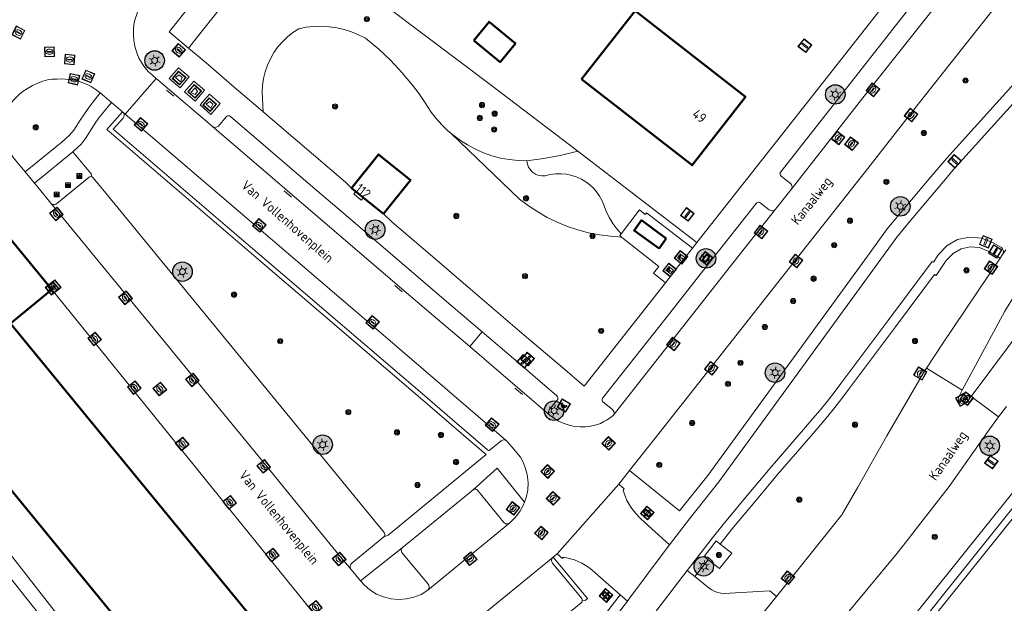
# Model space of a CAD drawing. Header units: metres. Extents: x 94279 to 96109, y 461866 to 463040.
# Tile 77 of 175: x 94889 to 94990, y 462732 to 462792. Entities that reach past the tile are written whole.
import ezdxf
from ezdxf.enums import TextEntityAlignment as Align

# ---------------------------------------------------------------- set-up
doc = ezdxf.new("R2010")
doc.units = ezdxf.units.M
doc.layers.get('0').update_dxf_attribs({"linetype": 'CONTINUOUS'})
for name, color, linetype, lineweight in [('B-WE-OV-LICHTMAST', 252, 'CONTINUOUS', 25), ('B_BEBOUWINGSGRENS_0', 132, 'CONTINUOUS', 50), ('B_LUIFEL_1', 132, 'CONTINUOUS', 50), ('G_GRENS_ALGEMEEN_0', 251, 'CONTINUOUS', 13), ('Q_AFVAL_APART_PLAATS_0', 251, 'CONTINUOUS', 13), ('Q_BETAALAUTOMAAT_0', 251, 'CONTINUOUS', 13), ('Q_BOOM_0', 251, 'CONTINUOUS', 13), ('Q_BRANDKRAAN_0', 251, 'CONTINUOUS', 13), ('Q_DRUKKNOPPAAL_0', 251, 'CONTINUOUS', 13), ('Q_ELEKTRAKAST_0', 251, 'CONTINUOUS', 13), ('Q_FIETSENREK_0', 251, 'CONTINUOUS', 13), ('Q_GASPUT_0', 251, 'CONTINUOUS', 13), ('Q_INSPECTIE_OF_RIOOLPUT_0', 251, 'CONTINUOUS', 13), ('Q_KOLK_0', 251, 'CONTINUOUS', 13), ('Q_LICHTMAST_0', 251, 'CONTINUOUS', 13), ('Q_LIJNAFWATERING_LIJN_0', 251, 'CONTINUOUS', 13), ('Q_OPLAADPAAL_0', 251, 'CONTINUOUS', 13), ('Q_PAAL_ALGEMEEN_0', 251, 'CONTINUOUS', 13), ('Q_STRAATNAAMBORD_0', 251, 'CONTINUOUS', 13), ('Q_VERKEERSBORDPAAL_0', 251, 'CONTINUOUS', 13), ('Q_VERKEERSREGELINSTALLATIEPA00', 251, 'CONTINUOUS', 13), ('Q_VLAGGENMAST_0', 251, 'CONTINUOUS', 13), ('T_CULTUURGRENS_0', 251, 'CONTINUOUS', 13), ('T_HAAG_0', 251, 'CONTINUOUS', 13), ('V_WEGGRENS_0', 251, 'CONTINUOUS', 13), ('W_WATERGRENS_0', 251, 'CONTINUOUS', 13), ('Z_GBKN_HUISNUMMER_0', 251, 'CONTINUOUS', 13), ('Z_STRAATNAAM_0', 251, 'CONTINUOUS', 13)]:
    doc.layers.add(name, color=color, linetype=linetype, lineweight=lineweight)
doc.styles.get("Standard").update_dxf_attribs({"font": 'isocp.shx'})

# ---------------------------------------------------------------- blocks, each defined once
blk = doc.blocks.new('Q_LICHTMAST')
for points in [[(-0.26, 0.15), (-0.52, 0.3)], [(0, 0.3), (0, 0.6)], [(0.26, 0.15), (0.52, 0.3)], [(-0.26, -0.15), (-0.52, -0.3)], [(0, -0.3), (0, -0.6)], [(0.26, -0.15), (0.52, -0.3)]]:
    blk.add_lwpolyline(points)
blk.add_circle((0, 0), 0.3)
blk = doc.blocks.new('Q_VERKEERSREGELINSTALLATIEPAAL')
for points in [[(-0.5, 0.5), (0.5, 0.5), (0.5, -0.5), (-0.5, -0.5)], [(-0.08, 0.33), (0.07, 0.33), (0.07, -0.33), (-0.08, -0.33)]]:
    blk.add_lwpolyline(points, close=True)
blk.add_lwpolyline([(-0.44, 0.46), (0.44, 0.46, -0.414214), (0.46, 0.44), (0.46, -0.44, -0.414214), (0.44, -0.46), (-0.44, -0.46, -0.414214), (-0.46, -0.44), (-0.46, 0.44), (-0.46, 0.44), (-0.46, 0.45), (-0.46, 0.45), (-0.46, 0.45), (-0.46, 0.45), (-0.46, 0.45), (-0.46, 0.45), (-0.46, 0.46), (-0.46, 0.46), (-0.46, 0.46), (-0.45, 0.46), (-0.45, 0.46), (-0.45, 0.46), (-0.45, 0.46), (-0.45, 0.46), (-0.45, 0.46), (-0.44, 0.46), (-0.44, 0.46)], format="xyb")
blk = doc.blocks.new('Q_VERKEERSBORDPAAL')
for points in [[(-0.5, 0.5), (0.5, 0.5), (0.5, -0.5), (-0.5, -0.5)], [(-0.08, 0.33), (0.07, 0.33), (0.07, -0.33), (-0.08, -0.33)]]:
    blk.add_lwpolyline(points, close=True)
blk.add_lwpolyline([(-0.44, 0.46), (0.44, 0.46, -0.414214), (0.46, 0.44), (0.46, -0.44, -0.414214), (0.44, -0.46), (-0.44, -0.46, -0.414214), (-0.46, -0.44), (-0.46, 0.44), (-0.46, 0.44), (-0.46, 0.45), (-0.46, 0.45), (-0.46, 0.45), (-0.46, 0.45), (-0.46, 0.45), (-0.46, 0.45), (-0.46, 0.46), (-0.46, 0.46), (-0.46, 0.46), (-0.45, 0.46), (-0.45, 0.46), (-0.45, 0.46), (-0.45, 0.46), (-0.45, 0.46), (-0.45, 0.46), (-0.44, 0.46), (-0.44, 0.46)], format="xyb")
blk = doc.blocks.new('Q_DRUKKNOPPAAL')
for points in [[(-0.5, 0.5), (0.5, 0.5), (0.5, -0.5), (-0.5, -0.5)], [(-0.08, 0.33), (0.07, 0.33), (0.07, -0.33), (-0.08, -0.33)]]:
    blk.add_lwpolyline(points, close=True)
blk.add_lwpolyline([(-0.44, 0.46), (0.44, 0.46, -0.414214), (0.46, 0.44), (0.46, -0.44, -0.414214), (0.44, -0.46), (-0.44, -0.46, -0.414214), (-0.46, -0.44), (-0.46, 0.44), (-0.46, 0.44), (-0.46, 0.45), (-0.46, 0.45), (-0.46, 0.45), (-0.46, 0.45), (-0.46, 0.45), (-0.46, 0.45), (-0.46, 0.46), (-0.46, 0.46), (-0.46, 0.46), (-0.45, 0.46), (-0.45, 0.46), (-0.45, 0.46), (-0.45, 0.46), (-0.45, 0.46), (-0.45, 0.46), (-0.44, 0.46), (-0.44, 0.46)], format="xyb")
blk = doc.blocks.new('Q_VLAGGENMAST')
for points in [[(-0.5, 0.5), (0.5, 0.5), (0.5, -0.5), (-0.5, -0.5)], [(-0.08, 0.33), (0.07, 0.33), (0.07, -0.33), (-0.08, -0.33)]]:
    blk.add_lwpolyline(points, close=True)
blk.add_lwpolyline([(-0.44, 0.46), (0.44, 0.46, -0.414214), (0.46, 0.44), (0.46, -0.44, -0.414214), (0.44, -0.46), (-0.44, -0.46, -0.414214), (-0.46, -0.44), (-0.46, 0.44), (-0.46, 0.44), (-0.46, 0.45), (-0.46, 0.45), (-0.46, 0.45), (-0.46, 0.45), (-0.46, 0.45), (-0.46, 0.45), (-0.46, 0.46), (-0.46, 0.46), (-0.46, 0.46), (-0.45, 0.46), (-0.45, 0.46), (-0.45, 0.46), (-0.45, 0.46), (-0.45, 0.46), (-0.45, 0.46), (-0.44, 0.46), (-0.44, 0.46)], format="xyb")
blk = doc.blocks.new('Q_PAAL_ALGEMEEN')
for points in [[(-0.5, 0.5), (0.5, 0.5), (0.5, -0.5), (-0.5, -0.5)], [(-0.08, 0.33), (0.07, 0.33), (0.07, -0.33), (-0.08, -0.33)]]:
    blk.add_lwpolyline(points, close=True)
blk.add_lwpolyline([(-0.44, 0.46), (0.44, 0.46, -0.414214), (0.46, 0.44), (0.46, -0.44, -0.414214), (0.44, -0.46), (-0.44, -0.46, -0.414214), (-0.46, -0.44), (-0.46, 0.44), (-0.46, 0.44), (-0.46, 0.45), (-0.46, 0.45), (-0.46, 0.45), (-0.46, 0.45), (-0.46, 0.45), (-0.46, 0.45), (-0.46, 0.46), (-0.46, 0.46), (-0.46, 0.46), (-0.45, 0.46), (-0.45, 0.46), (-0.45, 0.46), (-0.45, 0.46), (-0.45, 0.46), (-0.45, 0.46), (-0.44, 0.46), (-0.44, 0.46)], format="xyb")
blk = doc.blocks.new('Q_KOLK')
blk.add_lwpolyline([(-0.5, 0.5), (0.5, 0.5), (0.5, -0.5), (-0.5, -0.5)], close=True)
for points in [[(-0.44, 0.46), (0.44, 0.46, -0.414214), (0.46, 0.44), (0.46, -0.44, -0.414214), (0.44, -0.46), (-0.44, -0.46, -0.414214), (-0.46, -0.44), (-0.46, 0.44, -0.414214), (-0.44, 0.46)], [(-0.34, 0.1, 0.380426), (-0.28, -0.18)], [(-0.01, 0.27, 0.240218), (-0.34, 0.1)], [(-0.19, 0.04, 0.853344), (-0.19, -0.03)], [(0.33, 0.11, 0.240191), (-0.01, 0.27)], [(0.18, -0.03, 0.849746), (0.18, 0.04)], [(0.27, -0.18, 0.380426), (0.33, 0.11)], [(-0.28, -0.18, 0.148452), (0.01, -0.26)], [(0.01, -0.26, 0.131742), (0.27, -0.18)]]:
    blk.add_lwpolyline(points, format="xyb")
for points in [[(-0.19, 0.04), (0.18, 0.04)], [(0.18, -0.03), (-0.19, -0.03)]]:
    blk.add_lwpolyline(points)
blk = doc.blocks.new('Q_INSPECTIE_OF_RIOOLPUT')
blk.add_lwpolyline([(-0.5, 0.5), (0.5, 0.5), (0.5, -0.5), (-0.5, -0.5)], close=True)
for points in [[(-0.44, 0.46), (0.44, 0.46, -0.414214), (0.46, 0.44), (0.46, -0.44, -0.414214), (0.44, -0.46), (-0.44, -0.46, -0.414214), (-0.46, -0.44), (-0.46, 0.44), (-0.46, 0.44), (-0.46, 0.45), (-0.46, 0.45), (-0.46, 0.45), (-0.46, 0.45), (-0.46, 0.45), (-0.46, 0.45), (-0.46, 0.46), (-0.46, 0.46), (-0.46, 0.46), (-0.45, 0.46), (-0.45, 0.46), (-0.45, 0.46), (-0.45, 0.46), (-0.45, 0.46), (-0.45, 0.46), (-0.44, 0.46), (-0.44, 0.46)], [(-0.34, 0.1, 0.380426), (-0.28, -0.18)], [(-0.01, 0.27, 0.240218), (-0.34, 0.1)], [(-0.19, 0.04, 0.853344), (-0.19, -0.03)], [(0.33, 0.11, 0.240191), (-0.01, 0.27)], [(0.18, -0.03, 0.849746), (0.18, 0.04)], [(0.27, -0.18, 0.380426), (0.33, 0.11)], [(-0.28, -0.18, 0.148452), (0.01, -0.26)], [(0.01, -0.26, 0.131742), (0.27, -0.18)]]:
    blk.add_lwpolyline(points, format="xyb")
for points in [[(-0.19, 0.04), (0.18, 0.04)], [(0.18, -0.03), (-0.19, -0.03)]]:
    blk.add_lwpolyline(points)
blk = doc.blocks.new('Q_GASPUT')
blk.add_lwpolyline([(-0.5, 0.5), (0.5, 0.5), (0.5, -0.5), (-0.5, -0.5)], close=True)
for points in [[(-0.44, 0.46), (0.44, 0.46, -0.414214), (0.46, 0.44), (0.46, -0.44, -0.414214), (0.44, -0.46), (-0.44, -0.46, -0.414214), (-0.46, -0.44), (-0.46, 0.44), (-0.46, 0.44), (-0.46, 0.45), (-0.46, 0.45), (-0.46, 0.45), (-0.46, 0.45), (-0.46, 0.45), (-0.46, 0.45), (-0.46, 0.46), (-0.46, 0.46), (-0.46, 0.46), (-0.45, 0.46), (-0.45, 0.46), (-0.45, 0.46), (-0.45, 0.46), (-0.45, 0.46), (-0.45, 0.46), (-0.44, 0.46), (-0.44, 0.46)], [(-0.34, 0.1, 0.380426), (-0.28, -0.18)], [(-0.01, 0.27, 0.240218), (-0.34, 0.1)], [(-0.19, 0.04, 0.853344), (-0.19, -0.03)], [(0.33, 0.11, 0.240191), (-0.01, 0.27)], [(0.18, -0.03, 0.849746), (0.18, 0.04)], [(0.27, -0.18, 0.380426), (0.33, 0.11)], [(-0.28, -0.18, 0.148452), (0.01, -0.26)], [(0.01, -0.26, 0.131742), (0.27, -0.18)]]:
    blk.add_lwpolyline(points, format="xyb")
for points in [[(-0.19, 0.04), (0.18, 0.04)], [(0.18, -0.03), (-0.19, -0.03)]]:
    blk.add_lwpolyline(points)
blk = doc.blocks.new('Q_BRANDKRAAN')
blk.add_lwpolyline([(-0.5, 0.5), (0.5, 0.5), (0.5, -0.5), (-0.5, -0.5)], close=True)
for points in [[(-0.44, 0.46), (0.44, 0.46, -0.414214), (0.46, 0.44), (0.46, -0.44, -0.414214), (0.44, -0.46), (-0.44, -0.46, -0.414214), (-0.46, -0.44), (-0.46, 0.44), (-0.46, 0.44), (-0.46, 0.45), (-0.46, 0.45), (-0.46, 0.45), (-0.46, 0.45), (-0.46, 0.45), (-0.46, 0.45), (-0.46, 0.46), (-0.46, 0.46), (-0.46, 0.46), (-0.45, 0.46), (-0.45, 0.46), (-0.45, 0.46), (-0.45, 0.46), (-0.45, 0.46), (-0.45, 0.46), (-0.44, 0.46), (-0.44, 0.46)], [(-0.34, 0.1, 0.380426), (-0.28, -0.18)], [(-0.01, 0.27, 0.240218), (-0.34, 0.1)], [(-0.19, 0.04, 0.853344), (-0.19, -0.03)], [(0.33, 0.11, 0.240191), (-0.01, 0.27)], [(0.18, -0.03, 0.849746), (0.18, 0.04)], [(0.27, -0.18, 0.380426), (0.33, 0.11)], [(-0.28, -0.18, 0.148452), (0.01, -0.26)], [(0.01, -0.26, 0.131742), (0.27, -0.18)]]:
    blk.add_lwpolyline(points, format="xyb")
for points in [[(-0.19, 0.04), (0.18, 0.04)], [(0.18, -0.03), (-0.19, -0.03)]]:
    blk.add_lwpolyline(points)
blk = doc.blocks.new('Q_FIETSENREK')
for points in [[(-0.5, 0.5), (0.5, 0.5), (0.5, -0.5), (-0.5, -0.5)], [(-0.06, 0.15), (0.18, 0.05), (0.04, -0.09)]]:
    blk.add_lwpolyline(points, close=True)
for points in [[(-0.44, 0.46), (0.44, 0.46, -0.414214), (0.46, 0.44), (0.46, -0.44, -0.414214), (0.44, -0.46), (-0.44, -0.46, -0.414214), (-0.46, -0.44), (-0.46, 0.44), (-0.46, 0.44), (-0.46, 0.45), (-0.46, 0.45), (-0.46, 0.45), (-0.46, 0.45), (-0.46, 0.45), (-0.46, 0.45), (-0.46, 0.46), (-0.46, 0.46), (-0.46, 0.46), (-0.45, 0.46), (-0.45, 0.46), (-0.45, 0.46), (-0.45, 0.46), (-0.45, 0.46), (-0.45, 0.46), (-0.44, 0.46), (-0.44, 0.46)], [(-0.18, 0.11, 0.847256), (-0.32, -0.14)], [(-0.19, 0.08, 0.842492), (-0.3, -0.12)], [(-0.17, 0.06, 0.053288), (-0.19, 0.08)], [(-0.19, -0.13, 0.502492), (-0.15, 0.04)], [(-0.15, 0.09, 0.06236), (-0.18, 0.11)], [(-0.16, -0.16, 0.494489), (-0.12, 0.07)], [(-0.32, -0.14, 0.089606), (-0.42, -0.35)], [(-0.3, -0.16, 0.110942), (-0.37, -0.35)], [(-0.29, -0.1, 0.006942), (-0.3, -0.12)], [(-0.3, -0.16, 0.02458), (-0.28, -0.17)], [(-0.21, -0.1, 0.381614), (-0.29, -0.1)], [(-0.22, -0.14, 0.533998), (-0.28, -0.14)], [(-0.28, -0.14, 0.009682), (-0.27, -0.14)], [(-0.28, -0.17, 0.148109), (-0.2, -0.17)], [(-0.27, -0.14, 0.120201), (-0.22, -0.14)], [(-0.22, -0.14, 0.003554), (-0.22, -0.14)], [(-0.19, -0.13, 0.017985), (-0.21, -0.1)], [(-0.12, -0.35, 0.075837), (-0.2, -0.17)], [(-0.08, -0.35, 0.094234), (-0.16, -0.16)], [(0.1, -0.16, 0.385208), (0.19, -0.33)], [(0.21, -0.05, 0.224648), (0.11, -0.13)], [(0.13, -0.17, 0.376993), (0.2, -0.3)], [(0.21, -0.09, 0.20829), (0.14, -0.14)], [(0.19, -0.33, 1), (0.29, -0.06)], [(0.2, -0.3, 1), (0.28, -0.09)], [(0.29, -0.06, 0.086253), (0.24, -0.05)], [(0.28, -0.09, 0.079305), (0.24, -0.08)]]:
    blk.add_lwpolyline(points, format="xyb")
for points in [[(-0.17, 0.06), (-0.26, -0.04), (-0.24, -0.06), (-0.15, 0.04)], [(0.08, 0.22), (0, 0.25), (-0.15, 0.09)], [(-0.12, 0.07), (-0.09, 0.11), (0.02, -0.13), (0.1, -0.16)], [(0.24, -0.05), (0.23, 0.05), (0.26, 0.09), (0.3, 0.08), (0.31, 0.11), (0.19, 0.15), (0.18, 0.12), (0.23, 0.1), (0.21, 0.08), (-0.04, 0.17), (0, 0.22), (0.07, 0.19), (0.08, 0.22)], [(0.21, -0.05), (0.2, 0.03), (0.06, -0.11)], [(-0.42, -0.35), (-0.37, -0.35)], [(-0.12, -0.35), (-0.08, -0.35)], [(0.06, -0.11), (0.11, -0.13)], [(0.13, -0.17), (0.25, -0.22), (0.24, -0.08)], [(0.14, -0.14), (0.22, -0.17), (0.21, -0.09)]]:
    blk.add_lwpolyline(points)
blk = doc.blocks.new('Q_BETAALAUTOMAAT')
blk.add_lwpolyline([(-0.5, 0.5), (0.5, 0.5), (0.5, -0.5), (-0.5, -0.5)], close=True)
for points in [[(-0.44, 0.46), (0.44, 0.46, -0.414214), (0.46, 0.44), (0.46, -0.44, -0.414214), (0.44, -0.46), (-0.44, -0.46, -0.414214), (-0.46, -0.44), (-0.46, 0.44), (-0.46, 0.44), (-0.46, 0.45), (-0.46, 0.45), (-0.46, 0.45), (-0.46, 0.45), (-0.46, 0.45), (-0.46, 0.45), (-0.46, 0.46), (-0.46, 0.46), (-0.46, 0.46), (-0.45, 0.46), (-0.45, 0.46), (-0.45, 0.46), (-0.45, 0.46), (-0.45, 0.46), (-0.45, 0.46), (-0.44, 0.46), (-0.44, 0.46)], [(-0.2, 0.03, 0.050902), (-0.2, -0.03)], [(0, 0.29, 0.299915), (-0.19, 0.1)], [(-0.11, 0.03, 0.069027), (-0.11, -0.03)], [(0, 0.2, 0.158079), (-0.09, 0.1)], [(0.15, 0.29, 0.138529), (0, 0.29)], [(0.14, 0.2, 0.200552), (0, 0.2)], [(-0.18, -0.1, 0.345501), (0.02, -0.28)], [(-0.09, -0.1, 0.158478), (0.01, -0.2)], [(0.01, -0.2, 0.260272), (0.13, -0.18)], [(0.02, -0.28, 0.17253), (0.15, -0.27)]]:
    blk.add_lwpolyline(points, format="xyb")
for points in [[(-0.2, 0.03), (-0.27, 0.03), (-0.27, 0.1)], [(-0.27, 0.1), (-0.19, 0.1)], [(0.06, 0.03), (-0.11, 0.03)], [(-0.09, 0.1), (0.06, 0.1)], [(0.06, 0.1), (0.06, 0.03)], [(0.15, 0.29), (0.14, 0.2)], [(-0.18, -0.1), (-0.27, -0.1), (-0.27, -0.03)], [(-0.27, -0.03), (-0.2, -0.03)], [(-0.11, -0.03), (0.06, -0.03)], [(0.06, -0.1), (-0.09, -0.1)], [(0.06, -0.03), (0.06, -0.1)], [(0.13, -0.18), (0.15, -0.27)]]:
    blk.add_lwpolyline(points)
blk = doc.blocks.new('Q_ELEKTRAKAST')
for points in [[(-0.5, 0.5), (0.5, 0.5), (0.5, -0.5), (-0.5, -0.5)], [(-0.26, 0.26), (0.25, 0.26), (0.25, 0.19), (-0.26, 0.19)], [(-0.26, 0.11), (0.25, 0.11), (0.25, -0.33), (-0.26, -0.33)]]:
    blk.add_lwpolyline(points, close=True)
blk.add_lwpolyline([(-0.44, 0.46), (0.44, 0.46, -0.414214), (0.46, 0.44), (0.46, -0.44, -0.414214), (0.44, -0.46), (-0.44, -0.46, -0.414214), (-0.46, -0.44), (-0.46, 0.44), (-0.46, 0.44), (-0.46, 0.45), (-0.46, 0.45), (-0.46, 0.45), (-0.46, 0.45), (-0.46, 0.45), (-0.46, 0.45), (-0.46, 0.46), (-0.46, 0.46), (-0.46, 0.46), (-0.45, 0.46), (-0.45, 0.46), (-0.45, 0.46), (-0.45, 0.46), (-0.45, 0.46), (-0.45, 0.46), (-0.44, 0.46), (-0.44, 0.46)], format="xyb")
blk.add_lwpolyline([(-0.18, 0, -1), (-0.18, -0.07, -1)], format="xyb", close=True)
blk.add_lwpolyline([(0.04, 0.09), (-0.06, -0.11), (0.04, -0.11), (-0.06, -0.31)])
blk = doc.blocks.new('Q_STRAATNAAMBORD')
for points in [[(-0.5, 0.5), (0.5, 0.5), (0.5, -0.5), (-0.5, -0.5)], [(-0.37, 0.22), (0.36, 0.22), (0.36, -0.21), (-0.37, -0.21)]]:
    blk.add_lwpolyline(points, close=True)
for points in [[(-0.44, 0.46), (0.44, 0.46, -0.414214), (0.46, 0.44), (0.46, -0.44, -0.414214), (0.44, -0.46), (-0.44, -0.46, -0.414214), (-0.46, -0.44), (-0.46, 0.44), (-0.46, 0.44), (-0.46, 0.45), (-0.46, 0.45), (-0.46, 0.45), (-0.46, 0.45), (-0.46, 0.45), (-0.46, 0.45), (-0.46, 0.46), (-0.46, 0.46), (-0.46, 0.46), (-0.45, 0.46), (-0.45, 0.46), (-0.45, 0.46), (-0.45, 0.46), (-0.45, 0.46), (-0.45, 0.46), (-0.44, 0.46), (-0.44, 0.46)], [(-0.29, 0.16), (0.28, 0.16, -0.414214), (0.3, 0.14), (0.3, -0.13, -0.414214), (0.28, -0.16), (-0.29, -0.16, -0.414214), (-0.31, -0.13), (-0.31, 0.14), (-0.31, 0.14), (-0.31, 0.14), (-0.31, 0.14), (-0.31, 0.15), (-0.31, 0.15), (-0.31, 0.15), (-0.3, 0.15), (-0.3, 0.15), (-0.3, 0.15), (-0.3, 0.16), (-0.3, 0.16), (-0.3, 0.16), (-0.3, 0.16), (-0.29, 0.16), (-0.29, 0.16), (-0.29, 0.16), (-0.29, 0.16), (-0.29, 0.16)]]:
    blk.add_lwpolyline(points, format="xyb")
blk = doc.blocks.new('Q_OPLAADPAAL')
for points in [[(-0.5, 0.5), (0.5, 0.5), (0.5, -0.5), (-0.5, -0.5)], [(-0.08, 0.33), (0.07, 0.33), (0.07, -0.33), (-0.08, -0.33)]]:
    blk.add_lwpolyline(points, close=True)
blk.add_lwpolyline([(-0.44, 0.46), (0.44, 0.46, -0.414214), (0.46, 0.44), (0.46, -0.44, -0.414214), (0.44, -0.46), (-0.44, -0.46, -0.414214), (-0.46, -0.44), (-0.46, 0.44), (-0.46, 0.44), (-0.46, 0.45), (-0.46, 0.45), (-0.46, 0.45), (-0.46, 0.45), (-0.46, 0.45), (-0.46, 0.45), (-0.46, 0.46), (-0.46, 0.46), (-0.46, 0.46), (-0.45, 0.46), (-0.45, 0.46), (-0.45, 0.46), (-0.45, 0.46), (-0.45, 0.46), (-0.45, 0.46), (-0.44, 0.46), (-0.44, 0.46)], format="xyb")
blk = doc.blocks.new('Q_AFVAL_APART_PLAATS')
for points in [[(-0.5, 0.5), (0.5, 0.5), (0.5, -0.5), (-0.5, -0.5)], [(-0.34, 0.2), (0.33, 0.2), (0.19, -0.25), (-0.2, -0.25)]]:
    blk.add_lwpolyline(points, close=True)
blk.add_lwpolyline([(-0.44, 0.46), (0.44, 0.46, -0.414214), (0.46, 0.44), (0.46, -0.44, -0.414214), (0.44, -0.46), (-0.44, -0.46, -0.414214), (-0.46, -0.44), (-0.46, 0.44, -0.414214), (-0.44, 0.46)], format="xyb")
blk = doc.blocks.new('Q_BOOM')
for radius in [0.27, 0.18, 0.09]:
    blk.add_circle((0, 0), radius)
blk = doc.blocks.new('LM')
at = {"linetype": 'ByBlock'}
h = blk.add_hatch(color=256, dxfattribs=at)
h.dxf.hatch_style = 1
edge = h.paths.add_edge_path()
edge.add_arc((0, 0), 1, 0, 360)
blk.add_circle((0, 0), 1, dxfattribs=at)

msp = doc.modelspace()

# ---------------------------------------------------------------- linework, layer by layer
at = {"layer": 'B_BEBOUWINGSGRENS_0'}
for p, q in [((94923.44, 462774.58), (94923.87, 462774.24)), ((94923.87, 462774.24), (94924.65, 462773.61)), ((94924.65, 462773.61), (94926.72, 462771.95)), ((94892.71, 462764.2), (94885.76, 462772.67)), ((94954.95, 462768.4), (94955.69, 462769.43)), ((94880.32, 462753.65), (94912.47, 462714.48))]:
    msp.add_line(p, q, dxfattribs=at)
for points in [[(94947.01, 462785.75), (94958.33, 462776.93), (94963.8, 462783.95), (94952.49, 462792.77), (94947.01, 462785.75)], [(94926.72, 462771.95), (94929.48, 462775.41), (94926.2, 462778.04), (94923.44, 462774.58)], [(94955.69, 462769.43), (94953.14, 462771.3), (94952.39, 462770.26), (94954.95, 462768.4)], [(94920.77, 462721.38), (94918.72, 462723.88), (94888.49, 462760.73), (94892.71, 462764.2)]]:
    msp.add_lwpolyline(points, dxfattribs=at)
at = {"layer": 'B_LUIFEL_1'}
msp.add_lwpolyline([(94935.95, 462789.72), (94938.65, 462787.51), (94940.22, 462789.42), (94937.52, 462791.63), (94935.95, 462789.72)], dxfattribs=at)
at = {"layer": 'G_GRENS_ALGEMEEN_0'}
for points in [[(94894.88, 462778.32), (94896.74, 462776.06), (94896.81, 462775.76)], [(94951.07, 462769.91), (94952.94, 462772.35), (94953.51, 462771.87), (94953.67, 462772.05), (94958.38, 462768.43)], [(94951.1, 462769.58), (94950.93, 462769.72), (94951.07, 462769.91)], [(94955.6, 462764.89), (94954.38, 462765.86), (94954.92, 462766.56), (94951.1, 462769.58)], [(94879.16, 462619.76), (94898.76, 462638.68), (94918.92, 462659.16), (94938.78, 462680.35), (94957.74, 462701.51), (94975.25, 462721.9), (94992.04, 462742.84), (94995.16, 462748.14), (94997.49, 462751.16)], [(94944.1, 462736.79), (94947.6, 462732.54), (94947.38, 462732.34), (94947.08, 462732.36)]]:
    msp.add_lwpolyline(points, dxfattribs=at)
at = {"layer": 'Q_LIJNAFWATERING_LIJN_0'}
for p, q in [((94904.45, 462784.64), (94905.23, 462784.01)), ((94916.52, 462774.32), (94917.28, 462773.66)), ((94927.87, 462764.6), (94928.63, 462763.95)), ((94940.18, 462754.08), (94940.94, 462753.43))]:
    msp.add_line(p, q, dxfattribs=at)
at = {"layer": 'T_CULTUURGRENS_0'}
msp.add_line((94916.4, 462801.22), (94906.73, 462788.93), dxfattribs=at)
for points in [[(94914.36, 462782.42), (94914.27, 462784.41), (94914.3, 462785.12), (94914.41, 462785.83), (94914.57, 462786.52), (94914.81, 462787.2), (94915.11, 462787.85), (94915.46, 462788.47), (94915.88, 462789.05), (94916.34, 462789.59), (94916.86, 462790.08), (94917.42, 462790.53), (94918.02, 462790.92), (94918.79, 462791.07), (94919.57, 462791.15), (94920.36, 462791.17), (94921.14, 462791.13), (94921.92, 462791.02), (94922.69, 462790.85), (94923.43, 462790.61), (94924.16, 462790.31), (94924.86, 462789.96), (94926.23, 462788.82), (94927.45, 462787.66), (94928.6, 462786.44), (94929.68, 462785.14), (94930.35, 462784.24), (94930.99, 462783.32), (94931.59, 462782.37), (94932.11, 462781.71), (94932.68, 462781.09), (94933.28, 462780.51), (94933.64, 462780.2)], [(94933.64, 462780.2), (94933.93, 462779.97), (94934.61, 462779.47), (94935.32, 462779.02), (94936.12, 462778.59), (94936.95, 462778.21), (94937.81, 462777.91), (94938.7, 462777.67), (94939.59, 462777.51), (94940.5, 462777.42), (94941.41, 462777.4)], [(94951.1, 462769.58), (94949.97, 462769.65), (94948.85, 462769.8), (94947.73, 462770.02), (94946.64, 462770.31), (94945.56, 462770.67), (94944.51, 462771.09), (94943.49, 462771.59), (94942.51, 462772.15), (94941.56, 462772.78), (94940.66, 462773.46), (94933.64, 462780.2)], [(94946.61, 462778.36), (94944.82, 462777.93), (94943.12, 462777.61), (94941.41, 462777.4)], [(94941.41, 462777.4), (94941.46, 462777.06), (94941.58, 462776.75), (94941.76, 462776.46), (94941.99, 462776.22), (94942.27, 462776.03), (94942.59, 462775.9), (94942.92, 462775.84), (94943.26, 462775.84), (94943.8, 462775.98), (94944.35, 462776.06), (94944.91, 462776.07), (94945.47, 462776.01), (94946.02, 462775.9), (94946.55, 462775.72), (94947.01, 462775.5), (94947.44, 462775.24), (94947.85, 462774.94), (94948.22, 462774.59), (94948.55, 462774.21), (94948.86, 462773.76), (94949.12, 462773.28), (94949.33, 462772.77), (94949.57, 462772.14), (94949.86, 462771.53), (94950.22, 462770.96), (94950.62, 462770.41), (94951.07, 462769.91)], [(94878.47, 462620.49), (94898.05, 462639.39), (94918.2, 462659.86), (94938.04, 462681.02), (94956.98, 462702.16), (94974.48, 462722.54), (94991.22, 462743.41), (94994.33, 462748.7), (94996.1, 462751)], [(94883.22, 462743.76), (94881.98, 462742.79), (94903.93, 462715.13), (94904.98, 462715.92), (94883.22, 462743.76)], [(94961.22, 462738.12), (94960.81, 462738.44), (94959.56, 462736.84), (94959.98, 462736.51)], [(94959.98, 462736.51), (94961.15, 462735.6), (94962.4, 462737.2), (94961.22, 462738.12)], [(94950.95, 462732.93), (94944.69, 462724.78), (94943.43, 462723.09), (94942.76, 462722.09), (94942.12, 462721.1), (94941.49, 462720.09), (94940.88, 462719.08), (94940.29, 462718.05), (94935.48, 462709.24), (94931.54, 462702.8), (94927.74, 462697.34), (94916.68, 462684.53), (94908.03, 462675.26), (94896.36, 462663.48), (94888.3, 462655.61), (94847.35, 462616.48), (94812.98, 462587.13)]]:
    msp.add_lwpolyline(points, dxfattribs=at)
at = {"layer": 'T_HAAG_0'}
for p, q in [((94946.61, 462778.36), (94953.83, 462772.83)), ((94953.83, 462772.83), (94958.82, 462769.02))]:
    msp.add_line(p, q, dxfattribs=at)
msp.add_lwpolyline([(94916.4, 462801.22), (94937.92, 462785), (94946.61, 462778.36)], dxfattribs=at)
at = {"layer": 'V_WEGGRENS_0'}
for p, q in [((94904.74, 462790.61), (94906.73, 462788.93)), ((94903.42, 462785.82), (94900.23, 462782.17)), ((94904.74, 462785.82), (94905.85, 462784.86)), ((94906.31, 462784.46), (94907.41, 462783.5)), ((94908.86, 462784.2), (94907.9, 462783.11)), ((94899.95, 462782.4), (94898.82, 462783.37)), ((94899.96, 462782.4), (94899.95, 462782.4)), ((94900.23, 462782.17), (94899.96, 462782.4)), ((94894.88, 462778.32), (94890.95, 462775.1)), ((94968.48, 462774.44), (94966.88, 462772.42)), ((94958.38, 462768.43), (94958.82, 462769.02)), ((94990.16, 462767.79), (94989.9, 462767.41)), ((94990.16, 462767.79), (94990.5, 462768.27)), ((94947.26, 462754.3), (94955.6, 462764.89)), ((94995.48, 462764.71), (94986.93, 462753.25)), ((94936.82, 462759.85), (94935.54, 462758.35)), ((94982.36, 462756.14), (94986.03, 462753.9)), ((94989.74, 462751.15), (94986.93, 462753.25)), ((94990.55, 462752.23), (94989.74, 462751.15)), ((94951.92, 462745.65), (94950.84, 462744.27)), ((94951.92, 462745.65), (94957.04, 462741.53)), ((94944.49, 462737.13), (94950.84, 462744.27)), ((94928.63, 462737.72), (94935.9, 462743.67)), ((94939.64, 462740.28), (94931.24, 462733.38)), ((94939.64, 462740.28), (94940.21, 462740.83)), ((94958.06, 462740.69), (94956.03, 462738.05)), ((94973.67, 462741.11), (94966.99, 462732.76)), ((94928.63, 462737.72), (94924.34, 462734.36)), ((94951.84, 462732.46), (94955.47, 462737.31)), ((94956.03, 462738.05), (94955.47, 462737.31)), ((94935.67, 462729.89), (94944.09, 462736.79)), ((94944.1, 462736.79), (94944.09, 462736.79)), ((94944.49, 462737.13), (94944.1, 462736.79)), ((94959.98, 462736.51), (94958.61, 462734.78)), ((94923.39, 462735.52), (94924.34, 462734.36)), ((94954.19, 462730.62), (94957.83, 462735.4)), ((94958.61, 462734.78), (94957.83, 462735.4)), ((94951.7, 462732.27), (94950.95, 462732.93)), ((94951.84, 462732.46), (94951.7, 462732.27))]:
    msp.add_line(p, q, dxfattribs=at)
for points in [[(94958.82, 462769.02), (94971.56, 462785.17), (94983.64, 462800.57), (94996.02, 462816.15)], [(94917.52, 462802.61), (94915.57, 462804.19), (94912.3, 462800.09), (94904.74, 462790.61)], [(94996.55, 462802.25), (94993.91, 462798.89), (94990.93, 462795.11), (94986.85, 462789.93), (94980.87, 462782.38), (94976.33, 462776.61)], [(94980.26, 462772.74), (94982.79, 462775.74), (94984.44, 462777.67), (94992.63, 462786.73), (94993.3, 462787.47), (94994, 462788.19), (94994.69, 462788.85), (94997.53, 462801.45), (94996.55, 462802.25)], [(94901.55, 462792.79), (94901.25, 462791.92), (94901.13, 462791.36), (94901.07, 462790.84), (94901.07, 462790.34), (94901.12, 462789.76), (94901.22, 462789.14), (94901.38, 462788.54), (94901.64, 462787.91), (94901.97, 462787.36), (94902.24, 462786.96), (94902.62, 462786.5), (94902.79, 462786.36), (94903.42, 462785.82)], [(94968.48, 462774.44), (94968.55, 462774.56), (94968.58, 462774.7), (94968.57, 462774.84), (94968.51, 462774.97), (94968.41, 462775.07), (94967.46, 462775.82), (94967.4, 462775.9), (94967.36, 462775.99), (94967.35, 462776.08), (94967.37, 462776.18), (94967.42, 462776.27), (94971.8, 462781.82), (94981.04, 462793.56)], [(94983.04, 462792.94), (94975.85, 462783.83), (94968.48, 462774.44)], [(94906.73, 462788.93), (94908.52, 462787.42), (94911.4, 462784.95), (94913.85, 462782.86), (94914.36, 462782.42)], [(94997.44, 462789.5), (94996.82, 462789), (94996.22, 462788.49), (94995.63, 462787.95), (94995.05, 462787.41), (94994.49, 462786.85), (94993.14, 462785.38), (94985.77, 462777.2), (94985.1, 462776.46), (94984.46, 462775.7), (94981.88, 462772.63), (94980.59, 462771.11)], [(94905.85, 462784.86), (94906.79, 462785.98), (94905.68, 462786.93), (94904.74, 462785.82)], [(94897.65, 462784.36), (94897.15, 462784.73), (94896.74, 462784.99), (94896.33, 462785.2), (94895.91, 462785.38), (94895.53, 462785.51), (94894.57, 462785.72), (94894.09, 462785.76), (94893.67, 462785.78), (94893.25, 462785.77), (94892.75, 462785.76), (94892.27, 462785.67), (94891.79, 462785.54), (94891.33, 462785.38), (94890.74, 462785.1), (94890.22, 462784.81), (94889.77, 462784.52), (94889.4, 462784.22), (94889.06, 462783.89), (94888.75, 462783.57), (94888.18, 462782.83), (94887.84, 462782.17), (94887.83, 462782.15)], [(94909.15, 462780.93), (94905.93, 462783.68), (94903.61, 462785.65), (94903.42, 462785.82)], [(94907.41, 462783.5), (94908.36, 462784.61), (94907.26, 462785.56), (94906.31, 462784.46)], [(94889.97, 462776.27), (94893.06, 462778.74), (94893.75, 462779.31), (94894.51, 462780.02), (94894.96, 462780.53), (94895.62, 462781.56), (94895.98, 462782.11), (94896.42, 462782.75), (94896.95, 462783.43), (94897.65, 462784.36)], [(94898.82, 462783.37), (94898.12, 462783.97), (94897.65, 462784.36)], [(94907.9, 462783.11), (94909.01, 462782.13), (94909.96, 462783.25), (94908.86, 462784.2)], [(94898.82, 462783.37), (94898, 462782.38), (94897.56, 462781.82), (94897.21, 462781.34), (94896.76, 462780.61), (94896.24, 462779.77), (94895.72, 462779.08), (94894.95, 462778.37), (94894.88, 462778.32)], [(94887.83, 462782.15), (94887.68, 462781.38), (94887.64, 462780.61), (94887.74, 462779.81), (94888, 462779.05), (94888.17, 462778.64), (94888.34, 462778.34), (94888.57, 462777.99), (94888.79, 462777.71), (94889.97, 462776.27)], [(94926.74, 462738.86), (94927.17, 462739.02), (94937.24, 462747.3), (94935.67, 462748.64), (94930.24, 462753.3), (94913.66, 462767.49), (94898.36, 462780.58), (94899.95, 462782.4)], [(94939.27, 462748.73), (94939.16, 462748.77), (94939.03, 462748.79), (94938.89, 462748.76), (94938.77, 462748.69), (94937.49, 462747.67), (94937.13, 462747.99), (94933.97, 462750.69), (94930.46, 462753.7), (94914.73, 462767.17), (94910.72, 462770.6), (94899, 462780.63), (94900.02, 462781.76), (94900.09, 462781.89), (94900.12, 462782.02), (94900.11, 462782.16), (94900.05, 462782.29), (94899.96, 462782.4)], [(94900.23, 462782.17), (94925.23, 462760.8), (94939.27, 462748.73)], [(94909.15, 462780.93), (94909.27, 462780.85), (94909.4, 462780.81), (94909.54, 462780.82), (94909.67, 462780.87), (94909.78, 462780.95), (94910.58, 462781.9), (94910.65, 462781.96), (94910.74, 462781.99), (94910.84, 462782), (94910.93, 462781.98), (94911.02, 462781.93), (94919.24, 462774.89), (94922.15, 462772.4), (94929.79, 462765.87), (94933.16, 462762.98), (94936.82, 462759.85)], [(94914.36, 462782.42), (94922.82, 462775.19), (94923.44, 462774.58)], [(94935.54, 462758.35), (94931.8, 462761.55), (94928.33, 462764.49), (94916.6, 462774.56), (94909.15, 462780.93)], [(94976.33, 462776.61), (94969.12, 462767.47), (94960.41, 462756.43), (94954.02, 462748.32)], [(94890.95, 462775.1), (94889.97, 462776.27), (94889.97, 462776.27)], [(94892.61, 462773.05), (94892.71, 462772.96), (94892.84, 462772.91), (94892.98, 462772.9), (94893.11, 462772.93), (94893.23, 462773.01), (94896.54, 462775.7), (94896.62, 462775.75), (94896.71, 462775.77), (94896.81, 462775.76)], [(94896.81, 462775.76), (94896.89, 462775.72), (94896.96, 462775.65), (94898.42, 462773.86), (94926.76, 462739.29), (94926.81, 462739.21), (94926.84, 462739.12), (94926.83, 462739.02), (94926.8, 462738.93), (94926.74, 462738.86)], [(94890.95, 462775.1), (94891.14, 462774.87), (94892.61, 462773.05)], [(94923.87, 462774.24), (94923.65, 462774), (94924.42, 462773.37), (94924.65, 462773.61)], [(94923.39, 462735.52), (94922.26, 462736.85), (94918.35, 462741.66), (94914.66, 462746.19), (94907.26, 462755.18), (94904.66, 462758.37), (94892.61, 462773.05)], [(94966.88, 462772.42), (94966.77, 462772.32), (94966.65, 462772.26), (94966.5, 462772.25), (94966.37, 462772.28), (94966.24, 462772.35), (94965.32, 462773.08), (94965.24, 462773.12), (94965.14, 462773.14), (94965.05, 462773.13), (94964.96, 462773.09), (94964.89, 462773.03), (94959.12, 462765.72), (94955.68, 462761.31), (94949.18, 462753.09), (94949.13, 462753.01), (94949.1, 462752.91), (94949.11, 462752.82), (94949.15, 462752.73), (94949.22, 462752.66)], [(94957.04, 462741.53), (94959.96, 462745.14), (94976.57, 462768), (94978.34, 462770.42), (94980.26, 462772.74)], [(94926.72, 462771.95), (94927.61, 462771.09), (94931.48, 462767.78), (94935.86, 462764.04), (94941.13, 462759.53), (94945.06, 462756.2), (94947.26, 462754.3)], [(94966.88, 462772.42), (94962.15, 462766.43), (94950.25, 462751.29)], [(94980.59, 462771.11), (94979.32, 462769.55), (94961.09, 462744.48), (94958.06, 462740.69)], [(94957.83, 462735.4), (94960.43, 462738.74), (94961.64, 462740.28), (94964.15, 462743.3), (94966.32, 462745.91), (94969.97, 462750.1), (94970.72, 462750.97), (94971.46, 462751.85), (94972.18, 462752.74), (94972.88, 462753.64), (94973.57, 462754.56), (94978.39, 462760.99), (94982.93, 462767.07), (94983.06, 462766.99), (94983.6, 462767.79), (94984.46, 462768.7), (94985.55, 462769.31), (94986.77, 462769.58), (94988.02, 462769.47), (94989.18, 462769), (94990.03, 462768.49), (94990.15, 462768.38), (94990.22, 462768.24), (94990.25, 462768.09), (94990.23, 462767.93), (94990.16, 462767.79)], [(94989.9, 462767.41), (94988.73, 462768.1), (94987.78, 462768.49), (94986.84, 462768.57), (94985.91, 462768.37), (94985.08, 462767.9), (94984.38, 462767.17), (94983.35, 462765.63), (94983.18, 462765.74), (94979.19, 462760.39), (94974.37, 462753.96), (94973.68, 462753.03), (94972.96, 462752.12), (94972.23, 462751.21), (94971.48, 462750.32), (94970.73, 462749.44), (94967.09, 462745.26), (94964.92, 462742.66), (94962.41, 462739.65), (94961.22, 462738.12)], [(94955.6, 462764.89), (94956.99, 462766.65), (94958.25, 462768.26), (94958.38, 462768.43)], [(94989.9, 462767.41), (94984, 462758.64), (94982.36, 462756.14)], [(94986.03, 462753.9), (94990.38, 462761.98), (94991.43, 462763.7), (94993.14, 462766.17), (94993.24, 462766.29)], [(94892.71, 462764.2), (94919.28, 462731.36), (94922.6, 462727.3), (94924.76, 462724.66), (94924.76, 462724.66)], [(94936.82, 462759.85), (94940.26, 462756.92), (94944.48, 462753.29), (94944.54, 462753.22), (94944.57, 462753.13), (94944.58, 462753.03), (94944.56, 462752.94), (94944.5, 462752.86), (94943.71, 462751.93), (94943.64, 462751.81), (94943.62, 462751.67), (94943.63, 462751.53), (94943.69, 462751.4), (94943.79, 462751.29)], [(94943.79, 462751.29), (94940.19, 462754.37), (94935.54, 462758.35)], [(94982.36, 462756.14), (94982.04, 462755.66), (94978.3, 462749.2), (94975.33, 462743.96), (94973.67, 462741.11)], [(94985.76, 462752.62), (94985.62, 462752.86), (94985.63, 462753.14), (94986.03, 462753.9)], [(94950.25, 462751.29), (94950.31, 462751.42), (94950.33, 462751.55), (94950.32, 462751.69), (94950.26, 462751.81), (94950.17, 462751.91), (94949.22, 462752.66)], [(94986.93, 462753.25), (94986.51, 462752.69), (94986.29, 462752.52), (94986.01, 462752.5), (94985.76, 462752.62)], [(94950.25, 462751.29), (94949.97, 462751.07), (94949.64, 462750.84), (94949.3, 462750.66), (94948.93, 462750.48), (94948.53, 462750.34), (94948.18, 462750.25), (94947.79, 462750.17), (94947.4, 462750.13), (94946.87, 462750.12), (94946.26, 462750.17), (94946.01, 462750.23), (94945.74, 462750.3), (94945.11, 462750.51), (94944.64, 462750.72), (94944.24, 462750.97), (94943.79, 462751.29)], [(94989.74, 462751.15), (94988.69, 462749.68), (94984.67, 462744.03), (94981.53, 462740), (94980.36, 462738.5), (94979.2, 462737.03)], [(94941.16, 462742.42), (94941.34, 462742.89), (94941.49, 462743.65), (94941.52, 462744.44), (94941.43, 462745.24), (94941.22, 462745.98), (94940.97, 462746.59), (94940.73, 462747.01), (94939.86, 462748.07), (94939.39, 462748.62), (94939.27, 462748.73)], [(94954.02, 462748.32), (94952.16, 462745.96), (94951.92, 462745.65)], [(94941.16, 462742.42), (94938.37, 462745.88), (94935.9, 462743.67)], [(94950.84, 462744.27), (94951.38, 462743.78), (94951.26, 462743.64), (94951.36, 462743.32), (94951.66, 462742.58), (94952.05, 462741.9), (94952.52, 462741.28), (94953.07, 462740.71), (94956.03, 462738.05)], [(94935.9, 462743.67), (94935.98, 462743.72), (94936.08, 462743.74), (94936.17, 462743.73), (94936.26, 462743.7), (94936.34, 462743.64), (94939.03, 462740.34), (94939.13, 462740.25), (94939.26, 462740.19), (94939.39, 462740.18), (94939.53, 462740.21), (94939.64, 462740.28)], [(94940.21, 462740.83), (94940.68, 462741.45), (94941.06, 462742.15), (94941.16, 462742.42)], [(94926.74, 462738.86), (94923.45, 462736.15), (94923.36, 462736.05), (94923.3, 462735.92), (94923.29, 462735.78), (94923.32, 462735.64), (94923.39, 462735.52)], [(94931.24, 462733.38), (94931.33, 462733.48), (94931.38, 462733.61), (94931.39, 462733.75), (94931.36, 462733.89), (94931.28, 462734), (94928.59, 462737.27), (94928.54, 462737.36), (94928.52, 462737.45), (94928.53, 462737.55), (94928.56, 462737.64), (94928.63, 462737.72)], [(94979.2, 462737.03), (94967.87, 462723.34), (94958.67, 462712.49), (94949.04, 462701.42), (94939.36, 462690.57), (94929.69, 462680.12), (94920.35, 462670.17), (94910.48, 462659.89), (94900.09, 462649.32), (94890.06, 462639.42), (94879.32, 462628.99), (94878.55, 462628.26)], [(94944.09, 462736.79), (94944, 462736.68), (94943.95, 462736.56), (94943.94, 462736.42), (94943.97, 462736.29), (94944.04, 462736.17), (94947.02, 462732.53), (94947.06, 462732.45), (94947.08, 462732.36)], [(94950.95, 462732.93), (94948.38, 462735.19), (94948.07, 462735.47), (94947.74, 462735.72), (94947.39, 462735.95), (94947.03, 462736.16), (94946.66, 462736.34), (94946.27, 462736.49), (94945.87, 462736.62), (94945.49, 462736.71), (94945.17, 462736.77), (94945.05, 462736.64), (94944.49, 462737.13)], [(94924.34, 462734.36), (94924.35, 462734.36), (94924.73, 462733.93), (94925.32, 462733.42), (94925.99, 462733), (94926.72, 462732.7), (94927.49, 462732.51), (94928.27, 462732.45), (94929.06, 462732.5), (94929.83, 462732.67), (94930.57, 462732.96), (94931.24, 462733.38)], [(94966.99, 462732.76), (94966.3, 462733.34), (94961.61, 462733.05), (94961.29, 462733.09), (94960.97, 462733.16), (94960.66, 462733.27), (94960.36, 462733.42), (94960.09, 462733.6), (94958.61, 462734.78)], [(94889, 462654.89), (94897.07, 462662.77), (94908.75, 462674.57), (94917.42, 462683.86), (94928.53, 462696.73), (94932.38, 462702.25), (94936.35, 462708.74), (94941.16, 462717.56), (94941.74, 462718.57), (94942.35, 462719.57), (94942.96, 462720.56), (94943.6, 462721.54), (94944.25, 462722.52), (94945.49, 462724.18), (94951.7, 462732.27)], [(94947.08, 462732.36), (94947.08, 462732.26), (94947.04, 462732.17), (94946.98, 462732.1), (94944.1, 462729.75), (94939.73, 462726.15), (94939.65, 462726.1), (94939.55, 462726.08), (94939.46, 462726.09)], [(94958.13, 462721.83), (94964.23, 462729.32), (94966.99, 462732.76)]]:
    msp.add_lwpolyline(points, dxfattribs=at)
at = {"layer": 'W_WATERGRENS_0'}
msp.add_lwpolyline([(94998.52, 462751.36), (94998.27, 462750.12), (94994.98, 462746.18), (94991.81, 462741.54), (94987.93, 462736.68), (94986.68, 462735.1), (94979.59, 462726.26), (94974.77, 462720.31), (94974.09, 462719.47), (94967.44, 462711.74), (94963.3, 462706.68), (94960.68, 462703.41), (94955.32, 462697.44), (94955.21, 462697.31)], dxfattribs=at)

# ---------------------------------------------------------------- block references
at = {"layer": 'B-WE-OV-LICHTMAST'}
for p in [(94903.25, 462787.67), (94973.01, 462784.19), (94979.67, 462772.72), (94925.85, 462770.34), (94959.76, 462767.39), (94906.1, 462766.03), (94966.84, 462755.68), (94944.19, 462751.78), (94920.47, 462748.3), (94988.84, 462748.18), (94959.53, 462735.84)]:
    msp.add_blockref('LM', p, dxfattribs=at)
at = {"layer": 'Q_AFVAL_APART_PLAATS_0'}
for p, rotation in [((94905.76, 462785.87), 139.2211232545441), ((94907.34, 462784.5), 49.35591538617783), ((94908.9, 462783.14), 138.8980059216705)]:
    msp.add_blockref('Q_AFVAL_APART_PLAATS', p, dxfattribs=dict(at, rotation=rotation))
at = {"layer": 'Q_BETAALAUTOMAAT_0', "rotation": 58.43102888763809}
msp.add_blockref('Q_BETAALAUTOMAAT', (94945.19, 462752.32), dxfattribs=at)
at = {"layer": 'Q_BOOM_0'}
for p, rotation in [((94925, 462791.9), 153.0411244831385), ((94986.36, 462785.61), 51.63911707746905), ((94921.74, 462782.96), 139.4830401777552), ((94936.8, 462783.1), 142.5902349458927), ((94938.1, 462782.22), 142.5902349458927), ((94936.58, 462781.78), 147.8224391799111), ((94891.06, 462780.82), 38.5920160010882), ((94938.05, 462780.6), 160.5356307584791), ((94982.08, 462780.24), 51.78753928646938), ((94978.25, 462775.24), 51.78753928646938), ((94941.32, 462773.55), 142.9030145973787), ((94934.17, 462771.74), 139.4498470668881), ((94974.52, 462771.25), 51.73546667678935), ((94948.12, 462769.68), 168.9170442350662), ((94972.9, 462768.75), 51.73546667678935), ((94986.46, 462766.16), 56.03782053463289), ((94941.21, 462765.57), 139.4632447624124), ((94970.79, 462765.31), 51.71286471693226), ((94911.39, 462763.68), 129.3448736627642), ((94968.69, 462763.02), 51.71286471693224), ((94965.79, 462760.36), 51.71286471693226), ((94949.01, 462759.97), 51.7644545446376), ((94916.12, 462758.91), 129.3448736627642), ((94981.18, 462758.93), 53.29514014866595), ((94963.3, 462756.69), 51.71286471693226), ((94962.01, 462754.53), 51.77978602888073), ((94923.1, 462751.64), 129.3448736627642), ((94958.34, 462750.52), 51.77978602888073), ((94975.03, 462750.35), 51.07835801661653), ((94928.09, 462749.56), 139.3700418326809), ((94932.59, 462749.3), 139.3700418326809), ((94934.14, 462746.52), 39.42976315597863), ((94954.97, 462746.23), 51.77751019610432), ((94930.19, 462744.17), 39.42976315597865), ((94969.32, 462742.67), 50.24422307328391), ((94983.2, 462738.86), 52.13190179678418), ((94961.08, 462737), 51.98388792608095)]:
    msp.add_blockref('Q_BOOM', p, dxfattribs=dict(at, rotation=rotation))
at = {"layer": 'Q_BRANDKRAAN_0', "rotation": 139.8555883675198}
msp.add_blockref('Q_BRANDKRAAN', (94905.72, 462788.71), dxfattribs=at)
at = {"layer": 'Q_DRUKKNOPPAAL_0', "rotation": 158.0113222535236}
msp.add_blockref('Q_DRUKKNOPPAAL', (94988.43, 462769.09), dxfattribs=at)
at = {"layer": 'Q_ELEKTRAKAST_0'}
for p, rotation in [((94957.19, 462767.49), 51.84277341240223), ((94956.02, 462766.2), 51.75215430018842)]:
    msp.add_blockref('Q_ELEKTRAKAST', p, dxfattribs=dict(at, rotation=rotation))
at = {"layer": 'Q_FIETSENREK_0', "xscale": 0.5, "yscale": 0.5}
for p in [(94895.54, 462775.84), (94894.37, 462774.89), (94893.2, 462773.94)]:
    msp.add_blockref('Q_FIETSENREK', p, dxfattribs=at)
at = {"layer": 'Q_GASPUT_0'}
for p, rotation in [((94892.96, 462764.48), 129.3703538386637), ((94897.09, 462759.14), 128.9824100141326), ((94901.17, 462754.15), 128.9824100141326), ((94906.07, 462748.38), 128.9824100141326), ((94910.94, 462742.39), 128.9824100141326), ((94915.31, 462737.01), 128.9824100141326), ((94919.73, 462731.64), 129.2502016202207)]:
    msp.add_blockref('Q_GASPUT', p, dxfattribs=dict(at, rotation=rotation))
at = {"layer": 'Q_INSPECTIE_OF_RIOOLPUT_0'}
for p, rotation in [((94889.29, 462790.53), 153.0342855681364), ((94892.47, 462788.56), 1.492338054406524), ((94894.54, 462787.77), 174.9469881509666), ((94896.46, 462786.03), 156.6682411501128), ((94894.98, 462785.75), 167.5153435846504), ((94973.3, 462779.72), 51.8681240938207), ((94974.67, 462779.14), 51.8681240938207), ((94903.78, 462754), 128.9824100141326), ((94949.78, 462748.44), 46.24989143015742), ((94943.53, 462745.56), 46.22796006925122), ((94944.09, 462742.8), 46.13639010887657), ((94939.98, 462741.77), 52.73232369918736), ((94942.89, 462739.26), 48.36695902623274)]:
    msp.add_blockref('Q_INSPECTIE_OF_RIOOLPUT', p, dxfattribs=dict(at, rotation=rotation))
at = {"layer": 'Q_KOLK_0'}
for p, rotation in [((94976.86, 462784.66), 51.69719179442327), ((94980.77, 462782.07), 51.78753928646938), ((94901.86, 462781.12), 139.4727818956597), ((94893.18, 462771.95), 129.3834285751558), ((94913.98, 462770.77), 139.4727818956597), ((94965.39, 462770.1), 51.70145991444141), ((94968.98, 462767.12), 51.71286471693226), ((94988.96, 462766.44), 56.03782053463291), ((94900.26, 462763.35), 129.3834285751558), ((94925.6, 462760.83), 139.3074246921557), ((94956.4, 462758.62), 51.81185647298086), ((94960.31, 462756.13), 51.77978602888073), ((94907.12, 462754.94), 129.4472212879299), ((94981.72, 462755.6), 59.97439922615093), ((94986.46, 462753.02), 52.67447951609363), ((94937.84, 462750.35), 139.3074246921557), ((94914.43, 462746.08), 129.4472212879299), ((94922.16, 462736.58), 130.2132287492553), ((94935.6, 462736.61), 39.40095137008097), ((94968.15, 462734.68), 51.31926529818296)]:
    msp.add_blockref('Q_KOLK', p, dxfattribs=dict(at, rotation=rotation))
at = {"layer": 'Q_LICHTMAST_0'}
for p, rotation in [((94903.25, 462787.67), 129.669652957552), ((94973.01, 462784.19), 51.81089863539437), ((94979.67, 462772.72), 50.44288281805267), ((94925.85, 462770.34), 139.4685397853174), ((94959.76, 462767.39), 51.73322138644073), ((94906.1, 462766.03), 129.3448736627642), ((94966.84, 462755.68), 53.99677757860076), ((94944.19, 462751.78), 49.40894222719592), ((94920.47, 462748.3), 129.3448736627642), ((94988.84, 462748.18), 54.52861338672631), ((94959.53, 462735.84), 51.62321143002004)]:
    msp.add_blockref('Q_LICHTMAST', p, dxfattribs=dict(at, rotation=rotation))
at = {"layer": 'Q_OPLAADPAAL_0', "rotation": 139.3663108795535}
msp.add_blockref('Q_OPLAADPAAL', (94941.09, 462756.85), dxfattribs=at)
at = {"layer": 'Q_PAAL_ALGEMEEN_0', "rotation": 129.3703538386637}
msp.add_blockref('Q_PAAL_ALGEMEEN', (94892.75, 462764.33), dxfattribs=at)
at = {"layer": 'Q_STRAATNAAMBORD_0'}
for p, rotation in [((94959.76, 462767.39), 51.73322138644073), ((94953.74, 462741.3), 137.9335876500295), ((94949.52, 462732.85), 138.6451683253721)]:
    msp.add_blockref('Q_STRAATNAAMBORD', p, dxfattribs=dict(at, rotation=rotation))
at = {"layer": 'Q_VERKEERSBORDPAAL_0'}
for p, rotation in [((94985.24, 462777.34), 48.07658650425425), ((94941.48, 462757.07), 139.3663108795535), ((94986, 462752.89), 120.644068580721), ((94989, 462746.51), 54.52861338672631), ((94953.74, 462741.3), 137.9335876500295), ((94949.52, 462732.85), 138.6451683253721)]:
    msp.add_blockref('Q_VERKEERSBORDPAAL', p, dxfattribs=dict(at, rotation=rotation))
at = {"layer": 'Q_VERKEERSREGELINSTALLATIEPA00', "rotation": 149.1950771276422}
msp.add_blockref('Q_VERKEERSREGELINSTALLATIEPAAL', (94989.41, 462768.11), dxfattribs=at)
at = {"layer": 'Q_VLAGGENMAST_0'}
for p, rotation in [((94969.89, 462789.19), 51.90985714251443), ((94957.84, 462771.89), 142.5912291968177)]:
    msp.add_blockref('Q_VLAGGENMAST', p, dxfattribs=dict(at, rotation=rotation))

# ---------------------------------------------------------------- texts
at = {"layer": 'Z_GBKN_HUISNUMMER_0'}
for s, rotation, p in [('49', 322.1, (94959.09, 462781.98)), ('112', 321.3, (94924.62, 462774.27))]:
    msp.add_text(s, height=1, rotation=rotation, dxfattribs=at).set_placement(p, align=Align.MIDDLE)
at = {"layer": 'Z_STRAATNAAM_0', "linetype": 'Continuous'}
for s, rotation, p in [('Van Vollenhovenplein', 318.8392, (94916.78, 462771.07)), ('Kanaalweg', 51.743, (94970.69, 462773.21)), ('Kanaalweg', 55.3295, (94984.67, 462747.11)), ('Van Vollenhovenplein', 309.407, (94915.89, 462740.76))]:
    msp.add_text(s, height=1, rotation=rotation, dxfattribs=at).set_placement(p, align=Align.MIDDLE)

doc.saveas('drawing.dxf')
